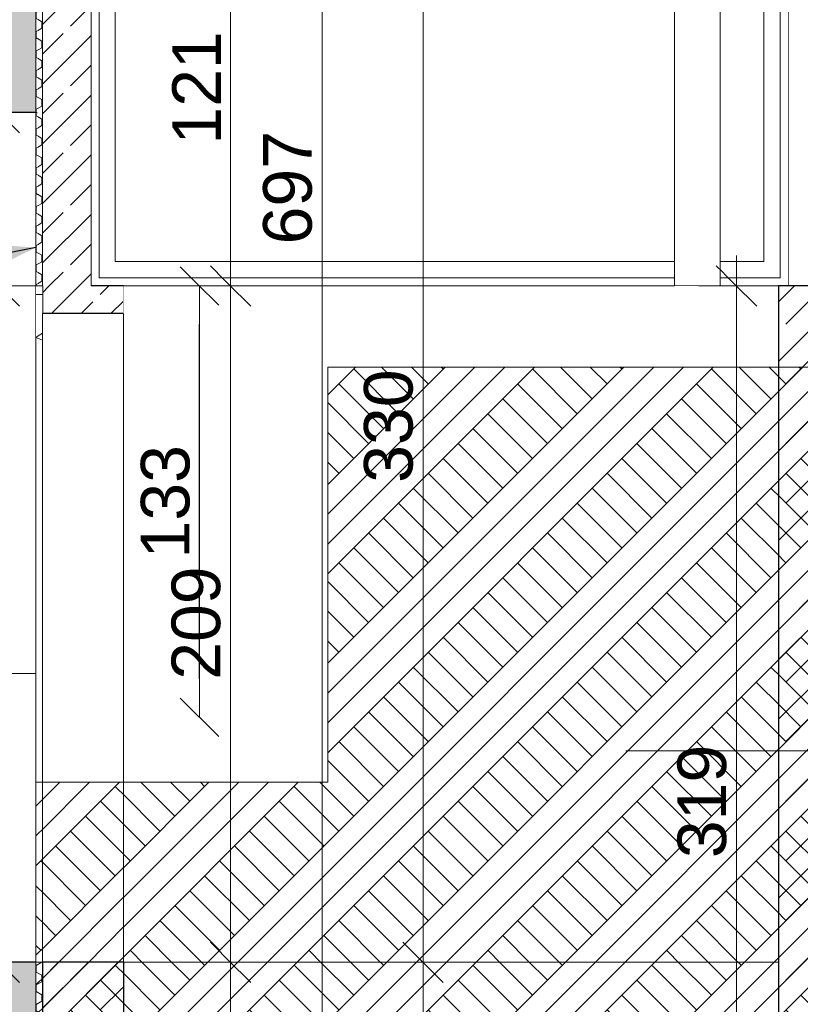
# Model space of a CAD drawing. Header units: centimetres. Extents: x -390 to 709, y -734 to 429.
# Tile 10 of 14: x 301 to 542, y -343 to -39. Entities that reach past the tile are written whole.
import ezdxf

# ---------------------------------------------------------------- set-up
doc = ezdxf.new("R2010")
doc.units = ezdxf.units.CM
doc.header["$MEASUREMENT"] = 0
doc.linetypes.add('Wipeout_Contour', pattern=[100, 0, -100])
for name, color, linetype in [('1', 7, 'Continuous'), ('220 - ŚCIANY WEWNĘTRZNE', 7, 'Continuous'), ('299-Wymiary Opisy', 7, 'Continuous'), ('440-Stropy', 7, 'Continuous'), ('Nowe_1', 7, 'Continuous'), ('Nowe_220 - ŚCIANY WEWNĘTRZNE', 7, 'Continuous'), ('Nowe_299-Wymiary Opisy', 7, 'Continuous'), ('Nowe_Okna Archicada', 7, 'Continuous'), ('Nowe_ściana', 7, 'Continuous')]:
    doc.layers.add(name, color=color, linetype=linetype)
for name, color, linetype, lineweight, true_color in [('1_Nr_pióra__81', 7, 'Continuous', 13, 0x6a6a6a), ('220 - ŚCIANY WEWNĘTRZNE_Nr_pióra__87', 7, 'Continuous', 13, 0x6a6a6a), ('Nowe_1_Nr_pióra__4', 7, 'Continuous', 13, 0x029e21), ('Nowe_220 - ŚCIANY WEWNĘTRZNE_Nr_pióra__87', 7, 'Continuous', 13, 0x6a6a6a), ('Nowe_299-Wymiary Opisy_Nr_pióra__45', 7, 'Continuous', 15, 0x40a5ff), ('Nowe_299-Wymiary Opisy_Nr_pióra__85', 7, 'Continuous', 13, 0x80c2ff), ('Nowe_830-Teksty Etykiety_Nr_pióra__85', 7, 'Continuous', 13, 0x80c2ff), ('Nowe_Drzwi Archicad_Nr_pióra__87', 7, 'Continuous', 13, 0x6a6a6a), ('Rozbiórka_Okna Archicada_Nr_pióra__87', 7, 'Continuous', 13, 0x6a6a6a)]:
    doc.layers.add(name, color=color, linetype=linetype, lineweight=lineweight, true_color=true_color)
for name, color, linetype, lineweight in [('220 - ŚCIANY WEWNĘTRZNE_Nr_pióra__27', 7, 'Continuous', 25), ('220-Ściany_Nr_pióra__120', 7, 'Continuous', 13), ('220-Ściany_Nr_pióra__19', 255, 'Continuous', 13), ('Nowe_220 - ŚCIANY WEWNĘTRZNE_Nr_pióra__27', 7, 'Continuous', 25), ('Nowe_220-Ściany_Nr_pióra__120', 7, 'Continuous', 13), ('Nowe_299-Wymiary Opisy_Nr_pióra__6', 5, 'Continuous', 13), ('Nowe_Linie_Nr_pióra__120', 7, 'Continuous', 13), ('Nowe_Okna Archicada_Nr_pióra__2', 8, 'Continuous', 13), ('Nowe_Okna Archicada_Nr_pióra__21', 7, 'Continuous', 25), ('Nowe_ściana_Nr_pióra__1', 7, 'Continuous', 13)]:
    doc.layers.add(name, color=color, linetype=linetype, lineweight=lineweight)
doc.styles.add('STYL_AUTOMATYCZNY_1', font='arial.ttf')
doc.dimstyles.new('STYL_AUTOMATYCZNY__1', dxfattribs={"dimtxt": 15, "dimasz": 11.875, "dimexe": 0.18, "dimexo": 0.0625, "dimgap": 0, "dimtad": 1, "dimdec": 0, "dimzin": 0, "dimdsep": 46, "dimtxsty": 'STYL_AUTOMATYCZNY_1', "dimblk": 'ARROWHEAD_6', "dimblk1": 'ARROWHEAD_6', "dimblk2": 'ARROWHEAD_6', "dimcen": 0.09, "dimse1": 1, "dimse2": 1, "dimclrd": 256, "dimclre": 256, "dimclrt": 5, "dimadec": 1, "dimazin": 0, "dimtfac": 1, "dimtdec": 4, "dimtmove": 0, "dimatfit": 3, "dimfxl": 1, "dimtolj": 1, "dimtzin": 0, "dimarcsym": 0})
doc.dimstyles.new('STYL_AUTOMATYCZNY__3', dxfattribs={"dimtxt": 0.18, "dimasz": 16.416, "dimexe": 0.18, "dimexo": 0.0625, "dimgap": 0, "dimtad": 0, "dimtih": 1, "dimtoh": 1, "dimdec": 4, "dimzin": 0, "dimdsep": 46, "dimcen": 0.09, "dimadec": 0, "dimazin": 0, "dimtfac": 1, "dimtdec": 4, "dimtmove": 0, "dimatfit": 3, "dimldrblk": 'ARROWHEAD_5', "dimfxl": 1, "dimtolj": 1, "dimtzin": 0, "dimarcsym": 0})
pattern_1 = [(45, (0, 0), (-9.19239, 9.19239), []), (45, (-4.596, 4.596), (-9.19239, 9.19239), [9.75, -3.25])]
pattern_2 = [(90, (0, 0), (-3.464102, 0), [2, -4]), (90, (-1.732, 3), (-3.464102, 0), [2, -4]), (150, (-8e-16, 2), (1.73205, 3), [2, -4]), (150, (-3.464, 2), (1.73205, 3), [2, -4]), (210, (0, 0), (-1.73205, 3), [2, -4]), (210, (-3.464, -1e-15), (-1.73205, 3), [2, -4])]

# ---------------------------------------------------------------- blocks, each defined once
blk = doc.blocks.new('ARROWHEAD_6')
at = {"color": 0, "linetype": 'Continuous', "lineweight": 0}
for p, q in [((-0.5, -0.5), (0.5, 0.5)), ((0, 0), (-1, 0))]:
    blk.add_line(p, q, dxfattribs=at)
blk = doc.blocks.new('*D21')
at = {"layer": 'Nowe_299-Wymiary Opisy_Nr_pióra__45', "color": 161, "linetype": 'Continuous', "lineweight": 15, "true_color": 0x40a5ff}
for p, q in [((288.88, -115.21), (301.38, -127.71)), ((288.88, -323.75), (301.38, -336.25))]:
    blk.add_line(p, q, dxfattribs=at)
at = {"layer": 'Nowe_299-Wymiary Opisy_Nr_pióra__85', "color": 151, "linetype": 'Continuous', "lineweight": 13, "true_color": 0x80c2ff}
for p, q in [((306.85, -121.46), (283.41, -121.46)), ((295.13, -330), (295.13, -121.46)), ((306.85, -330), (283.41, -330)), ((295.13, -339.38), (295.13, -330))]:
    blk.add_line(p, q, dxfattribs=at)
at = {"layer": 'Nowe_299-Wymiary Opisy_Nr_pióra__6', "color": 5, "lineweight": 13, "insert": (292.13, -242.89), "char_height": 15, "attachment_point": 7, "rotation": 90, "style": 'STYL_AUTOMATYCZNY_1'}
blk.add_mtext('\\A1;{\\pql;\\fArial|b0|i0|c238|p0;\\W1.000000;209}', dxfattribs=at)
blk = doc.blocks.new('*D22')
at = {"layer": 'Nowe_299-Wymiary Opisy_Nr_pióra__45', "color": 161, "linetype": 'Continuous', "lineweight": 15, "true_color": 0x40a5ff}
for p, q in [((301.38, -74.25), (288.88, -61.75)), ((288.88, -115.21), (301.38, -127.71))]:
    blk.add_line(p, q, dxfattribs=at)
at = {"layer": 'Nowe_299-Wymiary Opisy_Nr_pióra__85', "color": 151, "linetype": 'Continuous', "lineweight": 13, "true_color": 0x80c2ff}
for p, q in [((295.13, -68), (295.13, -58.62)), ((306.85, -68), (283.41, -68)), ((295.13, -121.46), (295.13, -68)), ((306.85, -121.46), (283.41, -121.46))]:
    blk.add_line(p, q, dxfattribs=at)
at = {"layer": 'Nowe_299-Wymiary Opisy_Nr_pióra__6', "color": 5, "lineweight": 13, "insert": (292.13, -106.17), "char_height": 15, "attachment_point": 7, "rotation": 90, "style": 'STYL_AUTOMATYCZNY_1'}
blk.add_mtext('\\A1;{\\pql;\\fArial|b0|i0|c238|p0;\\W1.000000;53}', dxfattribs=at)
blk = doc.blocks.new('*D23')
at = {"layer": 'Nowe_299-Wymiary Opisy_Nr_pióra__45', "color": 161, "linetype": 'Continuous', "lineweight": 15, "true_color": 0x40a5ff}
for p, q in [((401.01, 250.75), (388.51, 263.25)), ((388.51, -433.75), (401.01, -446.25))]:
    blk.add_line(p, q, dxfattribs=at)
at = {"layer": 'Nowe_299-Wymiary Opisy_Nr_pióra__85', "color": 151, "linetype": 'Continuous', "lineweight": 13, "true_color": 0x80c2ff}
for p, q in [((394.76, 257), (394.76, 266.38)), ((406.48, 257), (383.04, 257)), ((394.76, -440), (394.76, 257)), ((406.48, -440), (383.04, -440)), ((394.76, -449.38), (394.76, -440))]:
    blk.add_line(p, q, dxfattribs=at)
at = {"layer": 'Nowe_299-Wymiary Opisy_Nr_pióra__6', "color": 5, "lineweight": 13, "insert": (391.76, -108.66), "char_height": 15, "attachment_point": 7, "rotation": 90, "style": 'STYL_AUTOMATYCZNY_1'}
blk.add_mtext('\\A1;{\\pql;\\fArial|b0|i0|c238|p0;\\W1.000000;697}', dxfattribs=at)
blk = doc.blocks.new('*D24')
at = {"layer": 'Nowe_299-Wymiary Opisy_Nr_pióra__45', "color": 161, "linetype": 'Continuous', "lineweight": 15, "true_color": 0x40a5ff}
for p, q in [((360.27, -323.75), (372.77, -336.25)), ((360.27, -433.75), (372.77, -446.25))]:
    blk.add_line(p, q, dxfattribs=at)
at = {"layer": 'Nowe_299-Wymiary Opisy_Nr_pióra__85', "color": 151, "linetype": 'Continuous', "lineweight": 13, "true_color": 0x80c2ff}
for p, q in [((378.24, -330), (354.8, -330)), ((366.52, -440), (366.52, -330)), ((378.24, -440), (354.8, -440)), ((366.52, -449.38), (366.52, -440))]:
    blk.add_line(p, q, dxfattribs=at)
at = {"layer": 'Nowe_299-Wymiary Opisy_Nr_pióra__6', "color": 5, "lineweight": 13, "insert": (363.52, -401.4), "char_height": 15, "attachment_point": 7, "rotation": 90, "style": 'STYL_AUTOMATYCZNY_1'}
blk.add_mtext('\\A1;{\\pql;\\fArial|b0|i0|c238|p0;\\W1.000000;110}', dxfattribs=at)
blk = doc.blocks.new('*D25')
at = {"layer": 'Nowe_299-Wymiary Opisy_Nr_pióra__45', "color": 161, "linetype": 'Continuous', "lineweight": 15, "true_color": 0x40a5ff}
for p, q in [((360.27, -115.21), (372.77, -127.71)), ((360.27, -323.75), (372.77, -336.25))]:
    blk.add_line(p, q, dxfattribs=at)
at = {"layer": 'Nowe_299-Wymiary Opisy_Nr_pióra__85', "color": 151, "linetype": 'Continuous', "lineweight": 13, "true_color": 0x80c2ff}
for p, q in [((378.24, -121.46), (354.8, -121.46)), ((366.52, -330), (366.52, -121.46)), ((378.24, -330), (354.8, -330))]:
    blk.add_line(p, q, dxfattribs=at)
at = {"layer": 'Nowe_299-Wymiary Opisy_Nr_pióra__6', "color": 5, "lineweight": 13, "insert": (363.52, -242.89), "char_height": 15, "attachment_point": 7, "rotation": 90, "style": 'STYL_AUTOMATYCZNY_1'}
blk.add_mtext('\\A1;{\\pql;\\fArial|b0|i0|c238|p0;\\W1.000000;209}', dxfattribs=at)
blk = doc.blocks.new('*D26')
at = {"layer": 'Nowe_299-Wymiary Opisy_Nr_pióra__45', "color": 161, "linetype": 'Continuous', "lineweight": 15, "true_color": 0x40a5ff}
for p, q in [((360.27, 6.25), (372.77, -6.25)), ((360.27, -115.21), (372.77, -127.71))]:
    blk.add_line(p, q, dxfattribs=at)
at = {"layer": 'Nowe_299-Wymiary Opisy_Nr_pióra__85', "color": 151, "linetype": 'Continuous', "lineweight": 13, "true_color": 0x80c2ff}
for p, q in [((378.24, 0), (354.8, 0)), ((366.52, -121.46), (366.52, 0)), ((378.24, -121.46), (354.8, -121.46))]:
    blk.add_line(p, q, dxfattribs=at)
at = {"layer": 'Nowe_299-Wymiary Opisy_Nr_pióra__6', "color": 5, "lineweight": 13, "insert": (363.52, -77.89), "char_height": 15, "attachment_point": 7, "rotation": 90, "style": 'STYL_AUTOMATYCZNY_1'}
blk.add_mtext('\\A1;{\\pql;\\fArial|b0|i0|c238|p0;\\W1.000000;121}', dxfattribs=at)
blk = doc.blocks.new('*D29')
at = {"layer": 'Nowe_299-Wymiary Opisy_Nr_pióra__45', "color": 161, "linetype": 'Continuous', "lineweight": 15, "true_color": 0x40a5ff}
for p, q in [((528.81, -127.71), (516.31, -115.21)), ((516.31, -433.75), (528.81, -446.25))]:
    blk.add_line(p, q, dxfattribs=at)
at = {"layer": 'Nowe_299-Wymiary Opisy_Nr_pióra__85', "color": 151, "linetype": 'Continuous', "lineweight": 13, "true_color": 0x80c2ff}
for p, q in [((522.56, -121.46), (522.56, -112.09)), ((534.28, -121.46), (510.84, -121.46)), ((522.56, -440), (522.56, -121.46)), ((534.28, -440), (510.84, -440)), ((522.56, -449.38), (522.56, -440))]:
    blk.add_line(p, q, dxfattribs=at)
at = {"layer": 'Nowe_299-Wymiary Opisy_Nr_pióra__6', "color": 5, "lineweight": 13, "insert": (519.56, -297.89), "char_height": 15, "attachment_point": 7, "rotation": 90, "style": 'STYL_AUTOMATYCZNY_1'}
blk.add_mtext('\\A1;{\\pql;\\fArial|b0|i0|c238|p0;\\W1.000000;319}', dxfattribs=at)
blk = doc.blocks.new('*D31')
at = {"layer": 'Nowe_299-Wymiary Opisy_Nr_pióra__45', "color": 161, "linetype": 'Continuous', "lineweight": 15, "true_color": 0x40a5ff}
for p, q in [((419.62, -323.75), (432.12, -336.25)), ((419.62, -433.75), (432.12, -446.25))]:
    blk.add_line(p, q, dxfattribs=at)
at = {"layer": 'Nowe_299-Wymiary Opisy_Nr_pióra__85', "color": 151, "linetype": 'Continuous', "lineweight": 13, "true_color": 0x80c2ff}
for p, q in [((437.59, -330), (414.15, -330)), ((425.87, -440), (425.87, -330)), ((437.59, -440), (414.15, -440)), ((425.87, -449.38), (425.87, -440))]:
    blk.add_line(p, q, dxfattribs=at)
at = {"layer": 'Nowe_299-Wymiary Opisy_Nr_pióra__6', "color": 5, "lineweight": 13, "insert": (422.87, -401.4), "char_height": 15, "attachment_point": 7, "rotation": 90, "style": 'STYL_AUTOMATYCZNY_1'}
blk.add_mtext('\\A1;{\\pql;\\fArial|b0|i0|c238|p0;\\W1.000000;110}', dxfattribs=at)
blk = doc.blocks.new('*D32')
at = {"layer": 'Nowe_299-Wymiary Opisy_Nr_pióra__45', "color": 161, "linetype": 'Continuous', "lineweight": 15, "true_color": 0x40a5ff}
for p, q in [((419.62, 6.25), (432.12, -6.25)), ((419.62, -323.75), (432.12, -336.25))]:
    blk.add_line(p, q, dxfattribs=at)
at = {"layer": 'Nowe_299-Wymiary Opisy_Nr_pióra__85', "color": 151, "linetype": 'Continuous', "lineweight": 13, "true_color": 0x80c2ff}
for p, q in [((437.59, 0), (414.15, 0)), ((425.87, -330), (425.87, 0)), ((437.59, -330), (414.15, -330))]:
    blk.add_line(p, q, dxfattribs=at)
at = {"layer": 'Nowe_299-Wymiary Opisy_Nr_pióra__6', "color": 5, "lineweight": 13, "insert": (422.87, -182.16), "char_height": 15, "attachment_point": 7, "rotation": 90, "style": 'STYL_AUTOMATYCZNY_1'}
blk.add_mtext('\\A1;{\\pql;\\fArial|b0|i0|c238|p0;\\W1.000000;330}', dxfattribs=at)
blk = doc.blocks.new('ARROWHEAD_5')
at = {"linetype": 'Continuous', "lineweight": 0}
blk.add_hatch(color=0, dxfattribs=at).paths.add_polyline_path([(-1, 0.2679), (0, 0), (-1, -0.2679)])
at = {"color": 0, "linetype": 'Continuous', "lineweight": 0}
blk.add_line((0, 0), (-1, 0), dxfattribs=at)

msp = doc.modelspace()

# ---------------------------------------------------------------- linework, layer by layer
at = {"layer": 'Nowe_ściana_Nr_pióra__1', "color": 7, "linetype": 'Continuous', "lineweight": 13}
msp.add_line((308.47, 0), (308.47, -121.46), dxfattribs=at)

# ---------------------------------------------------------------- wipeouts: each hides what was drawn before it
at = {"color": 254, "linetype": 'Wipeout_Contour', "lineweight": 0, "ltscale": 1970.234968}
msp.add_wipeout([(278.47, -241), (250.47, -241), (250.47, -330), (306.47, -330), (306.47, -241)], dxfattribs=at).dxf.layer = '220 - ŚCIANY WEWNĘTRZNE'
at = {"color": 254, "linetype": 'Wipeout_Contour', "lineweight": 0, "ltscale": 2221.480168}
msp.add_wipeout([(333.47, -330), (333.47, -350), (535.47, -350), (535.47, -330)], dxfattribs=at).dxf.layer = '440-Stropy'
at = {"color": 254, "linetype": 'Wipeout_Contour', "lineweight": 0, "ltscale": 1554.579254}
msp.add_wipeout([(325.97, 285.54), (323.47, 285.54), (323.47, -116.46), (325.97, -116.46)], dxfattribs=at).dxf.layer = 'Nowe_Okna Archicada'
at = {"color": 254, "linetype": 'Wipeout_Contour', "lineweight": 0, "ltscale": 4741.215125}
msp.add_wipeout([(538.47, -121.46), (555.47, -121.46), (555.47, -118.96), (552.97, -118.96), (552.97, 288.04), (555.47, 288.04), (555.47, 290.54), (538.47, 290.54)], dxfattribs=at).dxf.layer = 'Nowe_ściana'

# ---------------------------------------------------------------- next in the draw order: hatches: boundary and pattern name
at = {"layer": '220 - ŚCIANY WEWNĘTRZNE', "linetype": 'Continuous', "lineweight": 0, "true_color": 0x7f7f7f}
msp.add_hatch(color=8, dxfattribs=at).paths.add_polyline_path([(306.47, -390), (306.47, -330), (250.47, -330), (250.47, -390)])

# ---------------------------------------------------------------- next in the draw order: linework, layer by layer
at = {"layer": '220 - ŚCIANY WEWNĘTRZNE_Nr_pióra__27', "color": 7, "linetype": 'Continuous', "lineweight": 25}
for q in [(250.47, -330), (306.47, -390)]:
    msp.add_line((306.47, -330), q, dxfattribs=at)
at = {"layer": 'Nowe_Okna Archicada_Nr_pióra__21', "color": 7, "linetype": 'Continuous', "lineweight": 25}
msp.add_line((538.47, -121.46), (538.47, 290.54), dxfattribs=at)

# ---------------------------------------------------------------- next in the draw order: wipeouts: each hides what was drawn before it
at = {"color": 254, "linetype": 'Wipeout_Contour', "lineweight": 0, "ltscale": 1311.210596}
msp.add_wipeout([(250.47, -241), (306.47, -241), (306.47, -68), (250.47, -68)], dxfattribs=at).dxf.layer = '220 - ŚCIANY WEWNĘTRZNE'
at = {"color": 254, "linetype": 'Wipeout_Contour', "lineweight": 0, "ltscale": 1562.37162}
msp.add_wipeout([(330.97, -113.96), (330.97, 283.04), (325.97, 283.04), (325.97, -113.96)], dxfattribs=at).dxf.layer = 'Nowe_Okna Archicada'

# ---------------------------------------------------------------- next in the draw order: hatches: boundary and pattern name
at = {"layer": '220 - ŚCIANY WEWNĘTRZNE', "linetype": 'Continuous', "lineweight": 0, "true_color": 0x7f7f7f}
msp.add_hatch(color=8, dxfattribs=at).paths.add_polyline_path([(306.47, -68), (306.47, 0), (250.47, 0), (250.47, -68)])

# ---------------------------------------------------------------- next in the draw order: linework, layer by layer
at = {"layer": '220 - ŚCIANY WEWNĘTRZNE_Nr_pióra__27', "color": 7, "linetype": 'Continuous', "lineweight": 25}
for p, q in [((306.47, 0), (306.47, -68)), ((306.47, -68), (250.47, -68))]:
    msp.add_line(p, q, dxfattribs=at)

# ---------------------------------------------------------------- next in the draw order: wipeouts: each hides what was drawn before it
at = {"color": 254, "linetype": 'Wipeout_Contour', "lineweight": 0, "ltscale": 1576.159224}
msp.add_wipeout([(308.47, -138.19), (306.47, -137.31), (306.47, -330), (308.47, -330)], dxfattribs=at).dxf.layer = '220 - ŚCIANY WEWNĘTRZNE'
at = {"color": 254, "linetype": 'Wipeout_Contour', "lineweight": 0, "ltscale": 2316.091105}
msp.add_wipeout([(535.97, -116.46), (538.47, -116.46), (538.47, 285.54), (535.97, 285.54)], dxfattribs=at).dxf.layer = 'Nowe_Okna Archicada'

# ---------------------------------------------------------------- next in the draw order: linework, layer by layer
at = {"layer": '220 - ŚCIANY WEWNĘTRZNE_Nr_pióra__87', "color": 251, "linetype": 'Continuous', "lineweight": 13, "true_color": 0x6a6a6a}
msp.add_line((306.47, -330), (308.47, -330), dxfattribs=at)
at = {"layer": 'Rozbiórka_Okna Archicada_Nr_pióra__87', "color": 251, "linetype": 'Continuous', "lineweight": 13, "true_color": 0x6a6a6a}
for p, q in [((306.47, -68), (306.47, -241)), ((306.47, -241), (250.47, -241))]:
    msp.add_line(p, q, dxfattribs=at)

# ---------------------------------------------------------------- next in the draw order: wipeouts: each hides what was drawn before it
at = {"color": 254, "linetype": 'Wipeout_Contour', "lineweight": 0, "ltscale": 2298.739437}
msp.add_wipeout([(530.97, 283.04), (530.97, -113.96), (535.97, -113.96), (535.97, 283.04)], dxfattribs=at).dxf.layer = 'Nowe_Okna Archicada'
at = {"color": 254, "linetype": 'Wipeout_Contour', "lineweight": 0, "ltscale": 5679.191081}
msp.add_wipeout([(323.47, -116.46), (323.47, -121.46), (538.47, -121.46), (538.47, -116.46), (535.97, -116.46), (535.97, -118.96), (517.47, -118.96), (517.47, -121.46), (503.47, -121.46), (503.47, -118.96), (325.97, -118.96), (325.97, -116.46)], dxfattribs=at).dxf.layer = 'Nowe_Okna Archicada'

# ---------------------------------------------------------------- next in the draw order: hatches: boundary and pattern name
at = {"layer": 'Nowe_ściana', "linetype": 'Continuous', "lineweight": 0, "true_color": 0x000000}
h = msp.add_hatch(dxfattribs=at)
h.set_pattern_fill('Beton_zbrojony_0001', color=18, style=0, pattern_type=2)
h.set_pattern_definition(pattern_1)
h.paths.add_polyline_path([(308.47, 0), (308.47, -121.46), (323.47, -121.46), (323.47, 0)])

# ---------------------------------------------------------------- next in the draw order: linework, layer by layer
at = {"layer": 'Nowe_ściana_Nr_pióra__1', "color": 7, "linetype": 'Continuous', "lineweight": 13}
msp.add_line((323.47, 0), (323.47, -121.46), dxfattribs=at)

# ---------------------------------------------------------------- next in the draw order: wipeouts: each hides what was drawn before it
at = {"color": 254, "linetype": 'Wipeout_Contour', "lineweight": 0, "ltscale": 1833.860934}
msp.add_wipeout([(306.47, -330), (306.47, -350), (308.47, -350), (308.47, -330)], dxfattribs=at).dxf.layer = '440-Stropy'
at = {"color": 254, "linetype": 'Wipeout_Contour', "lineweight": 0, "ltscale": 2076.303849}
msp.add_wipeout([(325.97, -113.96), (325.97, -118.96), (503.47, -118.96), (503.47, -113.96), (330.97, -113.96)], dxfattribs=at).dxf.layer = 'Nowe_Okna Archicada'
at = {"color": 254, "linetype": 'Wipeout_Contour', "lineweight": 0, "ltscale": 2700.555201}
msp.add_wipeout([(517.47, -118.96), (535.97, -118.96), (535.97, -113.96), (530.97, -113.96), (517.47, -113.96)], dxfattribs=at).dxf.layer = 'Nowe_Okna Archicada'

# ---------------------------------------------------------------- next in the draw order: linework, layer by layer
at = {"layer": 'Nowe_Drzwi Archicad_Nr_pióra__87', "color": 251, "linetype": 'Continuous', "lineweight": 13, "true_color": 0x6a6a6a}
msp.add_line((306.47, -241), (306.47, -330), dxfattribs=at)
at = {"layer": 'Nowe_Okna Archicada_Nr_pióra__2', "color": 8, "linetype": 'Continuous', "lineweight": 13}
for p, q in [((325.97, -113.96), (325.97, 283.04)), ((535.97, 283.04), (535.97, -113.96)), ((325.97, -118.96), (325.97, -113.96)), ((535.97, -113.96), (535.97, -118.96)), ((503.47, -118.96), (325.97, -118.96)), ((535.97, -118.96), (517.47, -118.96))]:
    msp.add_line(p, q, dxfattribs=at)

# ---------------------------------------------------------------- next in the draw order: wipeouts: each hides what was drawn before it
at = {"color": 254, "linetype": 'Wipeout_Contour', "lineweight": 0, "ltscale": 1613.795652}
msp.add_wipeout([(308.47, -130), (308.47, -330), (333.47, -330), (333.47, -130)], dxfattribs=at).dxf.layer = 'Nowe_220 - ŚCIANY WEWNĘTRZNE'
at = {"color": 254, "linetype": 'Wipeout_Contour', "lineweight": 0, "ltscale": 1704.671747}
msp.add_wipeout([(503.47, -39.36), (330.97, -39.36), (330.97, -113.96), (503.47, -113.96)], dxfattribs=at).dxf.layer = 'Nowe_Okna Archicada'
at = {"color": 254, "linetype": 'Wipeout_Contour', "lineweight": 0, "ltscale": 2124.356431}
msp.add_wipeout([(517.47, -113.96), (530.97, -113.96), (530.97, -39.36), (517.47, -39.36)], dxfattribs=at).dxf.layer = 'Nowe_Okna Archicada'

# ---------------------------------------------------------------- next in the draw order: linework, layer by layer
at = {"layer": 'Nowe_Okna Archicada_Nr_pióra__2', "color": 8, "linetype": 'Continuous', "lineweight": 13}
for p, q in [((530.97, -113.96), (530.97, 283.04)), ((330.97, -113.96), (503.47, -113.96)), ((517.47, -113.96), (530.97, -113.96))]:
    msp.add_line(p, q, dxfattribs=at)

# ---------------------------------------------------------------- next in the draw order: wipeouts: each hides what was drawn before it
at = {"color": 254, "linetype": 'Wipeout_Contour', "lineweight": 0, "ltscale": 1379.123101}
msp.add_wipeout([(308.47, -121.46), (308.47, -130), (333.47, -130), (333.47, -121.46)], dxfattribs=at).dxf.layer = 'Nowe_220 - ŚCIANY WEWNĘTRZNE'
at = {"color": 254, "linetype": 'Wipeout_Contour', "lineweight": 0, "ltscale": 2010.45943}
msp.add_wipeout([(308.47, -440), (333.47, -440), (333.47, -330), (308.47, -330)], dxfattribs=at).dxf.layer = 'Nowe_220 - ŚCIANY WEWNĘTRZNE'
at = {"color": 254, "linetype": 'Wipeout_Contour', "lineweight": 0, "ltscale": 1675.577847}
msp.add_wipeout([(330.97, -33.36), (330.97, -39.36), (503.47, -39.36), (503.47, -33.36)], dxfattribs=at).dxf.layer = 'Nowe_Okna Archicada'

# ---------------------------------------------------------------- next in the draw order: hatches: boundary and pattern name
at = {"layer": 'Nowe_220 - ŚCIANY WEWNĘTRZNE', "linetype": 'Continuous', "lineweight": 0, "true_color": 0x000000}
h = msp.add_hatch(dxfattribs=at)
h.set_pattern_fill('Beton_zbrojony_0001', color=18, style=0, pattern_type=2)
h.set_pattern_definition(pattern_1)
h.paths.add_polyline_path([(308.47, -121.46), (308.47, -130), (333.47, -130), (333.47, -121.46)])
h = msp.add_hatch(dxfattribs=at)
h.set_pattern_fill('Beton_zbrojony_0001', color=18, style=0, pattern_type=2)
h.set_pattern_definition(pattern_1)
h.paths.add_polyline_path([(308.47, -440), (333.47, -440), (333.47, -330), (308.47, -330)])
at = {"layer": 'Nowe_220-Ściany_Nr_pióra__120', "linetype": 'Continuous', "lineweight": 13}
h = msp.add_hatch(dxfattribs=at)
h.set_pattern_fill('Styropian_0001', style=0, pattern_type=2)
h.set_pattern_definition(pattern_2)
h.paths.add_polyline_path([(306.47, -330), (308.47, -330), (308.47, -390), (306.47, -390)])

# ---------------------------------------------------------------- next in the draw order: linework, layer by layer
at = {"layer": 'Nowe_220 - ŚCIANY WEWNĘTRZNE_Nr_pióra__27', "color": 7, "linetype": 'Continuous', "lineweight": 25}
for p, q in [((308.47, -121.46), (308.47, -130)), ((333.47, -121.46), (323.47, -121.46)), ((333.47, -121.46), (333.47, -130)), ((333.47, -130), (308.47, -130)), ((308.47, -330), (308.47, -440)), ((333.47, -330), (308.47, -330)), ((333.47, -330), (333.47, -440))]:
    msp.add_line(p, q, dxfattribs=at)
at = {"layer": 'Nowe_220-Ściany_Nr_pióra__120', "color": 7, "linetype": 'Continuous', "lineweight": 13, "flags": 128}
msp.add_lwpolyline([(306.47, -330), (308.47, -330), (308.47, -390), (306.47, -390)], close=True, dxfattribs=at)
at = {"layer": 'Nowe_Okna Archicada_Nr_pióra__2', "color": 8, "linetype": 'Continuous', "lineweight": 13}
msp.add_line((330.97, 283.04), (330.97, -113.96), dxfattribs=at)

# ---------------------------------------------------------------- next in the draw order: wipeouts: each hides what was drawn before it
at = {"color": 254, "linetype": 'Wipeout_Contour', "lineweight": 0, "ltscale": 2231.668275}
msp.add_wipeout([(503.47, -121.46), (517.47, -121.46), (517.47, 298.06), (503.47, 298.2)], dxfattribs=at).dxf.layer = 'Nowe_1'

# ---------------------------------------------------------------- next in the draw order: linework, layer by layer
at = {"layer": 'Nowe_1_Nr_pióra__4', "color": 104, "linetype": 'Continuous', "lineweight": 13, "true_color": 0x029e21}
for p, q in [((503.47, -121.46), (503.47, 298.2)), ((517.47, -121.46), (517.47, 298.06)), ((517.47, -121.46), (503.47, -121.46))]:
    msp.add_line(p, q, dxfattribs=at)

# ---------------------------------------------------------------- next in the draw order: wipeouts: each hides what was drawn before it
at = {"color": 254, "linetype": 'Wipeout_Contour', "lineweight": 0, "ltscale": 1333.962089}
msp.add_wipeout([(306.47, -137.31), (307.14, -136.87), (307.14, -124.05), (306.47, -124.05)], dxfattribs=at).dxf.layer = '1'

# ---------------------------------------------------------------- next in the draw order: wipeouts: each hides what was drawn before it
at = {"color": 254, "linetype": 'Wipeout_Contour', "lineweight": 0, "ltscale": 1671.380936}
msp.add_wipeout([(307.14, -136.87), (308.47, -136.01), (308.47, -130), (308.47, -124.05), (307.14, -124.05)], dxfattribs=at).dxf.layer = '1'
at = {"color": 254, "linetype": 'Wipeout_Contour', "lineweight": 0, "ltscale": 2002.448887}
msp.add_wipeout([(333.47, -330), (535.47, -330), (535.47, -121.46), (333.47, -121.46)], dxfattribs=at).dxf.layer = 'Nowe_220 - ŚCIANY WEWNĘTRZNE'

# ---------------------------------------------------------------- next in the draw order: linework, layer by layer
at = {"layer": 'Nowe_220 - ŚCIANY WEWNĘTRZNE_Nr_pióra__87', "color": 251, "linetype": 'Continuous', "lineweight": 13, "true_color": 0x6a6a6a}
for p, q in [((503.47, -121.46), (333.47, -121.46)), ((535.47, -121.46), (517.47, -121.46)), ((535.47, -330), (333.47, -330))]:
    msp.add_line(p, q, dxfattribs=at)
at = {"layer": 'Nowe_Drzwi Archicad_Nr_pióra__87', "color": 251, "linetype": 'Continuous', "lineweight": 13, "true_color": 0x6a6a6a}
msp.add_line((333.47, -130), (333.47, -330), dxfattribs=at)

# ---------------------------------------------------------------- next in the draw order: dimensions: what is measured, and where the dimension line sits
at = {"layer": '299-Wymiary Opisy', "color": 151, "linetype": 'Continuous', "lineweight": 13, "true_color": 0x80c2ff}
msp.add_linear_dim(base=(356.94, -121.46), p1=(371.47, -254.46), p2=(366.47, -121.46), angle=90, location=(346.44, -188), text_rotation=90, dimstyle='STYL_AUTOMATYCZNY__1', dxfattribs=at).render()
at = {"layer": 'Nowe_299-Wymiary Opisy', "color": 151, "linetype": 'Continuous', "lineweight": 13, "true_color": 0x80c2ff}
for base, p1, p2, picture, middle in [((366.52, 0), (323.47, -121.46), (323.47, 0), '*D26', (356.02, -60.77)), ((425.87, 0), (333.47, -330), (323.47, 0), '*D32', (415.37, -165.04)), ((425.87, -330), (333.47, -440), (333.47, -330), '*D31', (415.37, -384.27))]:
    dim = msp.add_linear_dim(base=base, p1=p1, p2=p2, angle=90, dimstyle='STYL_AUTOMATYCZNY__1', dxfattribs=at)
    dim.commit()
    dim.dimension.update_dxf_attribs({"geometry": picture, "text_midpoint": middle, "dimtype": 160, "text_rotation": 90})

# ---------------------------------------------------------------- next in the draw order: wipeouts: each hides what was drawn before it
at = {"color": 254, "linetype": 'Wipeout_Contour', "lineweight": 0, "ltscale": 1275.594428}
msp.add_wipeout([(306.47, -124.05), (307.14, -124.05), (307.14, -3.03), (306.47, -3)], dxfattribs=at).dxf.layer = '1'
at = {"color": 254, "linetype": 'Wipeout_Contour', "lineweight": 0, "ltscale": 1347.414219}
msp.add_wipeout([(307.14, -136.87), (306.47, -137.31), (308.47, -138.19), (308.47, -137.46)], dxfattribs=at).dxf.layer = '1'

# ---------------------------------------------------------------- next in the draw order: wipeouts: each hides what was drawn before it
at = {"color": 254, "linetype": 'Wipeout_Contour', "lineweight": 0, "ltscale": 2274.638062}
msp.add_wipeout([(307.14, -3.03), (307.14, -124.05), (308.47, -124.05), (308.47, -121.46), (308.97, -121.46), (308.47, -121.46), (308.47, -3.1)], dxfattribs=at).dxf.layer = '1'
at = {"color": 254, "linetype": 'Wipeout_Contour', "lineweight": 0, "ltscale": 1010.678607}
msp.add_wipeout([(307.14, -136.87), (308.47, -137.46), (308.47, -136.01)], dxfattribs=at).dxf.layer = '1'
at = {"color": 254, "linetype": 'Wipeout_Contour', "lineweight": 0, "ltscale": 2528.37742}
msp.add_wipeout([(535.47, -440), (560.47, -440), (560.47, -121.46), (535.47, -121.46)], dxfattribs=at).dxf.layer = 'Nowe_220 - ŚCIANY WEWNĘTRZNE'

# ---------------------------------------------------------------- next in the draw order: hatches: boundary and pattern name
at = {"layer": '220-Ściany_Nr_pióra__19', "linetype": 'Continuous', "lineweight": 13}
h = msp.add_hatch(dxfattribs=at)
h.set_pattern_fill('Grunt_0001', color=255, style=0, pattern_type=2)
h.set_pattern_definition([(45, (0, 0), (-13.7886, 13.7886), []), (45, (-4.596, 4.596), (-27.5772, 27.5772), []), (45, (-9.192, 9.192), (-27.5772, 27.5772), []), (135, (-13.7886, 13.7886), (4.596194, 4.596194), [19.5, -19.5])])
h.paths.add_polyline_path([(-390.38, -350), (-390.38, -398.58), (306.47, -398.58), (676.69, -398.58), (676.69, -146.46), (396.47, -146.46), (396.47, -274.46), (306.47, -274.46), (306.47, -350)])
at = {"layer": 'Nowe_220 - ŚCIANY WEWNĘTRZNE', "linetype": 'Continuous', "lineweight": 0, "true_color": 0x000000}
h = msp.add_hatch(dxfattribs=at)
h.set_pattern_fill('Beton_zbrojony_0001', color=18, style=0, pattern_type=2)
h.set_pattern_definition(pattern_1)
h.paths.add_polyline_path([(535.47, -440), (560.47, -440), (560.47, -121.46), (535.47, -121.46)])
at = {"layer": 'Nowe_220-Ściany_Nr_pióra__120', "linetype": 'Continuous', "lineweight": 13}
h = msp.add_hatch(dxfattribs=at)
h.set_pattern_fill('Styropian_0001', style=0, pattern_type=2)
h.set_pattern_definition(pattern_2)
h.paths.add_polyline_path([(306.47, 0), (308.47, 0), (308.47, -121.46), (306.47, -121.46)])

# ---------------------------------------------------------------- next in the draw order: linework, layer by layer
at = {"layer": '1_Nr_pióra__81', "color": 251, "linetype": 'Continuous', "lineweight": 13, "true_color": 0x6a6a6a}
for p, q in [((306.47, -124.05), (307.14, -124.05)), ((307.14, -124.05), (308.47, -124.05)), ((307.14, -136.87), (308.47, -136.01)), ((306.47, -137.31), (307.14, -136.87)), ((306.47, -137.31), (308.47, -138.19))]:
    msp.add_line(p, q, dxfattribs=at)
at = {"layer": '220-Ściany_Nr_pióra__120', "color": 7, "linetype": 'Continuous', "lineweight": 13, "flags": 128}
msp.add_lwpolyline([(-390.38, -350), (-390.38, -398.58), (306.47, -398.58), (676.69, -398.58), (676.69, -146.46), (396.47, -146.46), (396.47, -274.46), (306.47, -274.46), (306.47, -350)], close=True, dxfattribs=at)
at = {"layer": 'Nowe_220 - ŚCIANY WEWNĘTRZNE_Nr_pióra__27', "color": 7, "linetype": 'Continuous', "lineweight": 25}
msp.add_line((535.47, -121.46), (535.47, -440), dxfattribs=at)
at = {"layer": 'Nowe_220 - ŚCIANY WEWNĘTRZNE_Nr_pióra__27', "color": 7, "linetype": 'Continuous', "lineweight": 25, "flags": 128}
msp.add_lwpolyline([(560.47, -121.46), (555.47, -121.46), (535.47, -121.46)], dxfattribs=at)
at = {"layer": 'Nowe_220-Ściany_Nr_pióra__120', "color": 7, "linetype": 'Continuous', "lineweight": 13, "flags": 128}
msp.add_lwpolyline([(306.47, 0), (308.47, 0), (308.47, -121.46), (306.47, -121.46)], close=True, dxfattribs=at)
at = {"layer": 'Nowe_Drzwi Archicad_Nr_pióra__87', "color": 251, "linetype": 'Continuous', "lineweight": 13, "true_color": 0x6a6a6a}
msp.add_line((308.47, -330), (308.47, -130), dxfattribs=at)
at = {"layer": 'Nowe_Linie_Nr_pióra__120', "color": 7, "linetype": 'Continuous', "lineweight": 13}
msp.add_line((488.39, -264.85), (603.43, -264.85), dxfattribs=at)

# ---------------------------------------------------------------- next in the draw order: dimensions: what is measured, and where the dimension line sits
at = {"layer": 'Nowe_299-Wymiary Opisy', "color": 151, "linetype": 'Continuous', "lineweight": 13, "true_color": 0x80c2ff}
for base, p1, p2, picture, middle in [((394.76, 257), (333.47, -440), (306.47, 257), '*D23', (384.26, -91.54)), ((295.13, -68), (308.47, -121.46), (306.47, -68), '*D22', (284.63, -94.76)), ((522.56, -121.46), (535.47, -440), (535.47, -121.46), '*D29', (512.06, -280.77)), ((295.13, -121.46), (250.47, -330), (308.47, -121.46), '*D21', (284.63, -225.77)), ((366.52, -121.46), (535.47, -330), (323.47, -121.46), '*D25', (356.02, -225.77)), ((366.52, -330), (333.47, -440), (535.47, -330), '*D24', (356.02, -384.27))]:
    dim = msp.add_linear_dim(base=base, p1=p1, p2=p2, angle=90, dimstyle='STYL_AUTOMATYCZNY__1', dxfattribs=at)
    dim.commit()
    dim.dimension.update_dxf_attribs({"geometry": picture, "text_midpoint": middle, "dimtype": 160, "text_rotation": 90})

# ---------------------------------------------------------------- next in the draw order: leaders
at = {"layer": 'Nowe_830-Teksty Etykiety_Nr_pióra__85', "color": 151, "linetype": 'Continuous', "lineweight": 13, "true_color": 0x80c2ff, "annotation_type": 0, "has_hookline": 1, "hookline_direction": 1, "text_width": 167.99}
msp.add_leader([(306.47, -109.63), (240.65, -122.45), (252.62, -126.54), (236.2, -126.54)], dimstyle='STYL_AUTOMATYCZNY__3', dxfattribs=at)

doc.saveas('drawing.dxf')
